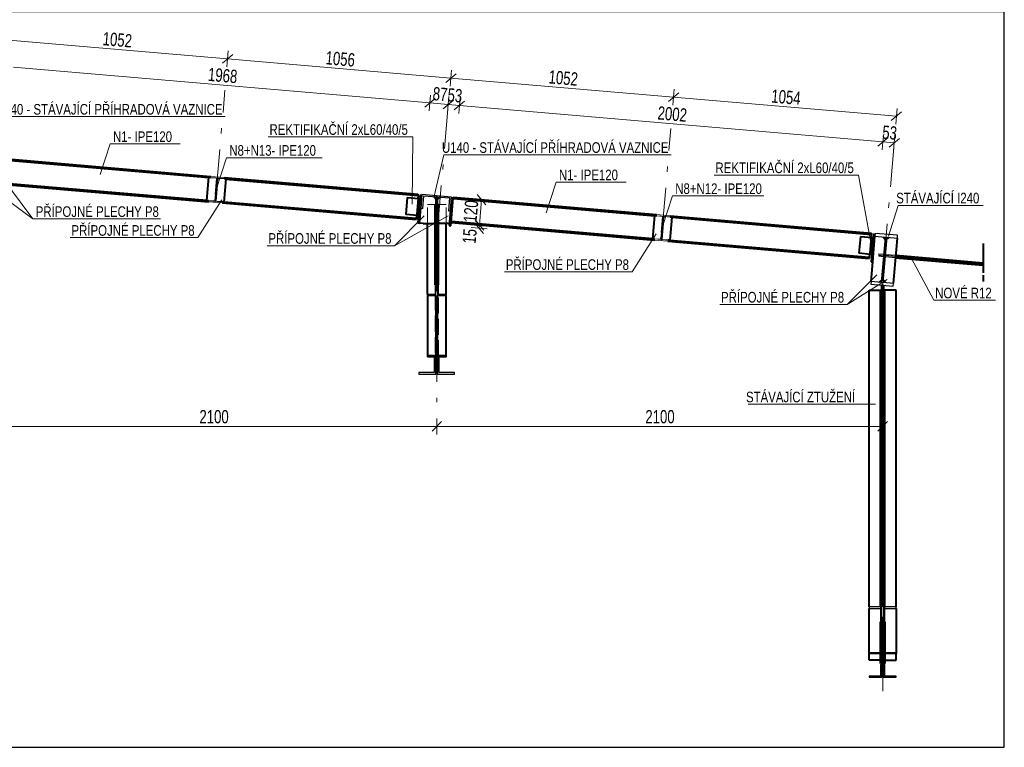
# Model space of a CAD drawing. Header units: metres. Extents: x 217 to 322, y -6 to 53.
# Tile 37 of 39: x 272 to 291, y 14 to 28. Entities that reach past the tile are written whole.
import ezdxf

# ---------------------------------------------------------------- set-up
doc = ezdxf.new("R2010")
doc.units = ezdxf.units.M
for name, pattern in [('__RA_15', [1.7, 1, -0.3, 0.1, -0.3]), ('__RA_2', [0.4, 0.3, -0.1]), ('__RA_4', [0.6, 0.3, -0.1, 0, -0.1, 0, -0.1])]:
    doc.linetypes.add(name, pattern=pattern)
for name, color, linetype, lineweight in [('OSY', 204, '__RA_15', 13), ('POPIS', 7, 'Continuous', 13), ('Standard', 7, 'Continuous', 40), ('VYZTUZ', 11, 'Continuous', 50)]:
    doc.layers.add(name, color=color, linetype=linetype, lineweight=lineweight)
doc.styles.add('ARIAL', font='ARIAL.TTF')

msp = doc.modelspace()

# ---------------------------------------------------------------- linework, layer by layer
at = {"layer": 'OSY', "color": 204, "linetype": '__RA_15', "lineweight": 13}
for p, q in [((276.105, 24.152), (276.286, 26.264)), ((280.277, 23.473), (280.486, 25.904)), ((284.505, 23.432), (284.686, 25.544)), ((288.677, 22.753), (288.886, 25.184)), ((280.277, 23.473), (280.277, 20.393)), ((288.677, 22.753), (288.677, 14.873))]:
    msp.add_line(p, q, dxfattribs=at)
at = {"layer": 'Standard', "color": 204, "linetype": 'Continuous', "lineweight": 13}
for p, q in [((276.292, 25.768), (272.012, 25.768)), ((274.125, 25.252), (273.938, 24.674)), ((275.445, 25.252), (274.125, 25.252)), ((277.103, 25.387), (279.823, 25.387)), ((279.823, 25.387), (279.814, 24.116)), ((280.412, 25.048), (280.226, 24.27)), ((284.692, 25.048), (280.412, 25.048)), ((276.316, 24.993), (276.129, 24.415)), ((278.116, 24.993), (276.316, 24.993)), ((271.641, 24.595), (272.67, 23.842)), ((272.67, 23.842), (272.086, 24.628)), ((282.525, 24.532), (282.338, 23.954)), ((283.845, 24.532), (282.525, 24.532)), ((285.503, 24.667), (288.223, 24.667)), ((288.223, 24.667), (288.454, 23.396)), ((275.773, 23.488), (276.226, 24.202)), ((284.716, 24.273), (284.529, 23.695)), ((286.436, 24.273), (284.716, 24.273)), ((288.969, 24.096), (288.783, 23.518)), ((290.568, 24.096), (288.969, 24.096)), ((275.07, 23.842), (272.67, 23.842)), ((279.481, 23.337), (280.49, 23.9)), ((280.041, 23.896), (279.481, 23.337)), ((283.955, 22.845), (284.408, 23.559)), ((273.373, 23.488), (275.773, 23.488)), ((277.081, 23.337), (279.481, 23.337)), ((289.643, 22.31), (289.211, 23.107)), ((281.555, 22.845), (283.955, 22.845)), ((288.567, 22.791), (288.008, 22.231)), ((288.008, 22.231), (288.759, 22.702)), ((289.643, 22.31), (290.803, 22.31)), ((285.608, 22.231), (288.008, 22.231)), ((288.54, 20.352), (286.14, 20.352))]:
    msp.add_line(p, q, dxfattribs=at)
at = {"layer": 'Standard', "color": 1, "linetype": 'Continuous', "lineweight": 40}
for p, q in [((272.186, 24.944), (275.984, 24.619)), ((272.188, 24.969), (276.018, 24.641)), ((272.147, 24.491), (275.977, 24.163)), ((272.149, 24.516), (275.947, 24.191)), ((275.947, 24.185), (275.985, 24.624)), ((275.985, 24.624), (276.017, 24.621)), ((276.303, 24.596), (276.266, 24.158)), ((276.272, 24.599), (276.303, 24.596)), ((276.273, 24.619), (279.927, 24.306)), ((276.303, 24.591), (279.925, 24.281)), ((279.927, 24.306), (279.925, 24.281)), ((275.979, 24.183), (275.947, 24.185)), ((276.232, 24.141), (279.886, 23.828)), ((276.266, 24.158), (276.234, 24.161)), ((276.266, 24.163), (279.888, 23.853)), ((279.721, 24.243), (279.693, 23.924)), ((279.721, 24.243), (279.94, 24.225)), ((279.94, 24.225), (279.912, 23.906)), ((279.965, 24.283), (279.92, 23.765)), ((279.925, 24.281), (279.92, 24.226)), ((279.94, 24.225), (279.96, 24.223)), ((279.997, 24.28), (279.965, 24.283)), ((280.261, 24.214), (280.222, 24.261)), ((280.245, 22.602), (280.245, 24.113)), ((280.245, 24.113), (280.261, 24.113)), ((280.261, 24.249), (280.261, 23.909)), ((280.293, 24.249), (280.261, 24.249)), ((280.333, 24.251), (280.293, 24.214)), ((280.293, 23.909), (280.293, 24.249)), ((280.309, 24.113), (280.293, 24.113)), ((280.309, 22.602), (280.309, 24.113)), ((280.542, 23.711), (280.587, 24.229)), ((280.587, 24.229), (280.555, 24.232)), ((280.586, 24.224), (284.384, 23.899)), ((280.587, 24.229), (280.588, 24.249)), ((280.588, 24.249), (284.418, 23.921)), ((279.952, 23.762), (279.976, 24.041)), ((280.534, 23.993), (280.51, 23.714)), ((279.912, 23.906), (279.693, 23.924)), ((279.888, 23.853), (279.886, 23.828)), ((279.893, 23.907), (279.888, 23.853)), ((279.932, 23.904), (279.912, 23.906)), ((279.92, 23.765), (279.952, 23.762)), ((280.022, 23.756), (279.952, 23.762)), ((280.022, 23.756), (280.221, 23.756)), ((280.101, 22.417), (280.101, 23.756)), ((280.221, 23.756), (280.245, 23.78)), ((280.261, 23.909), (280.261, 22.602)), ((280.261, 23.909), (280.293, 23.909)), ((280.293, 23.909), (280.293, 22.602)), ((280.309, 23.78), (280.333, 23.756)), ((280.514, 23.756), (280.333, 23.756)), ((280.453, 22.417), (280.453, 23.756)), ((280.547, 23.771), (284.377, 23.443)), ((280.549, 23.796), (284.347, 23.471)), ((284.347, 23.465), (284.385, 23.904)), ((284.385, 23.904), (284.417, 23.901)), ((284.703, 23.876), (284.666, 23.438)), ((284.672, 23.879), (284.703, 23.876)), ((284.673, 23.899), (288.463, 23.574)), ((284.703, 23.871), (288.461, 23.549)), ((280.51, 23.714), (280.542, 23.711)), ((288.463, 23.574), (288.461, 23.549)), ((284.379, 23.463), (284.347, 23.465)), ((284.632, 23.421), (288.422, 23.096)), ((284.666, 23.438), (284.634, 23.441)), ((284.666, 23.443), (288.424, 23.121)), ((288.257, 23.512), (288.229, 23.193)), ((288.257, 23.512), (288.476, 23.493)), ((288.476, 23.493), (288.449, 23.174)), ((288.461, 23.549), (288.456, 23.495)), ((288.501, 23.551), (288.457, 23.033)), ((288.476, 23.493), (288.496, 23.491)), ((288.488, 23.03), (288.53, 23.516)), ((288.533, 23.548), (288.501, 23.551)), ((288.684, 23.503), (288.721, 23.459)), ((288.755, 23.457), (288.798, 23.493)), ((288.879, 22.628), (288.953, 23.48)), ((288.449, 23.174), (288.229, 23.193)), ((288.424, 23.121), (288.422, 23.096)), ((288.429, 23.176), (288.424, 23.121)), ((288.468, 23.172), (288.449, 23.174)), ((288.457, 23.033), (288.488, 23.03)), ((288.457, 22.664), (288.488, 23.03)), ((288.921, 23.116), (290.568, 22.975)), ((288.921, 23.109), (290.568, 22.968)), ((290.568, 22.992), (288.923, 23.133)), ((288.924, 23.15), (290.568, 23.009)), ((288.925, 23.157), (290.568, 23.016)), ((288.655, 22.687), (288.611, 22.651)), ((288.725, 22.641), (288.689, 22.684)), ((288.421, 22.498), (288.637, 22.498)), ((288.421, 16.539), (288.421, 22.498)), ((288.637, 16.539), (288.637, 22.498)), ((288.637, 22.498), (288.661, 22.498)), ((288.661, 22.073), (288.661, 22.593)), ((288.671, 22.593), (288.661, 22.593)), ((288.693, 22.591), (288.693, 22.073)), ((288.717, 22.498), (288.693, 22.498)), ((288.717, 16.539), (288.717, 22.498)), ((288.933, 22.498), (288.717, 22.498)), ((288.933, 16.539), (288.933, 22.498)), ((280.101, 22.397), (280.101, 21.246)), ((280.261, 22.397), (280.261, 21.501)), ((280.293, 21.501), (280.293, 22.397)), ((280.453, 21.246), (280.453, 22.397)), ((288.661, 22.073), (288.661, 16.539)), ((288.693, 22.073), (288.661, 22.073)), ((288.693, 22.073), (288.693, 16.539)), ((280.261, 21.628), (280.293, 21.628)), ((280.261, 21.501), (280.261, 21.236)), ((280.293, 21.236), (280.293, 21.501)), ((280.261, 21.246), (280.101, 21.246)), ((280.453, 21.246), (280.293, 21.246)), ((280.261, 20.948), (280.293, 20.948)), ((288.421, 15.658), (288.421, 16.511)), ((288.933, 16.511), (288.933, 15.658)), ((288.637, 15.473), (288.637, 16.257)), ((288.661, 16.257), (288.661, 15.718)), ((288.693, 15.718), (288.693, 16.257)), ((288.717, 16.257), (288.717, 15.473)), ((288.693, 15.933), (288.661, 15.933)), ((288.421, 15.533), (288.421, 15.658)), ((288.637, 15.658), (288.421, 15.658)), ((288.661, 15.453), (288.661, 15.718)), ((288.693, 15.718), (288.693, 15.453)), ((288.933, 15.658), (288.717, 15.658)), ((288.933, 15.533), (288.933, 15.658)), ((288.637, 15.533), (288.421, 15.533)), ((288.661, 15.473), (288.637, 15.473)), ((288.717, 15.473), (288.693, 15.473)), ((288.717, 15.533), (288.933, 15.533)), ((288.693, 15.237), (288.661, 15.237))]:
    msp.add_line(p, q, dxfattribs=at)
at = {"layer": 'Standard', "color": 136, "linetype": '__RA_2', "lineweight": 18}
for p, q in [((275.984, 24.619), (276.016, 24.616)), ((276.017, 24.621), (276.272, 24.599)), ((276.128, 24.606), (276.091, 24.178)), ((276.123, 24.176), (276.16, 24.604)), ((276.156, 24.564), (276.124, 24.566)), ((276.135, 24.606), (276.152, 24.604)), ((276.152, 24.604), (276.135, 24.606)), ((276.271, 24.594), (276.303, 24.591)), ((275.947, 24.191), (275.979, 24.188)), ((276.234, 24.161), (275.979, 24.183)), ((276.094, 24.218), (276.126, 24.215)), ((276.098, 24.178), (276.116, 24.176)), ((276.098, 24.178), (276.116, 24.176)), ((276.234, 24.166), (276.266, 24.163)), ((279.92, 24.226), (279.893, 23.907)), ((280.101, 23.756), (280.101, 24.113)), ((280.101, 24.113), (280.245, 24.113)), ((280.453, 24.113), (280.309, 24.113)), ((280.453, 23.756), (280.453, 24.113)), ((280.245, 23.78), (280.261, 23.796)), ((280.293, 23.796), (280.309, 23.78)), ((284.384, 23.899), (284.416, 23.896)), ((284.417, 23.901), (284.672, 23.879)), ((284.528, 23.886), (284.491, 23.458)), ((284.523, 23.456), (284.56, 23.884)), ((284.556, 23.844), (284.524, 23.846)), ((284.552, 23.884), (284.535, 23.886)), ((284.535, 23.886), (284.552, 23.884)), ((284.671, 23.874), (284.703, 23.871)), ((284.347, 23.471), (284.379, 23.468)), ((284.634, 23.441), (284.379, 23.463)), ((284.494, 23.498), (284.526, 23.495)), ((284.498, 23.458), (284.516, 23.456)), ((284.498, 23.458), (284.516, 23.456)), ((284.634, 23.446), (284.666, 23.443)), ((288.456, 23.495), (288.429, 23.176)), ((288.605, 23.185), (288.697, 23.177)), ((288.605, 23.178), (288.605, 23.185)), ((288.601, 23.137), (288.602, 23.144)), ((288.601, 23.137), (288.692, 23.129)), ((288.602, 23.144), (288.603, 23.161)), ((288.602, 23.144), (288.693, 23.136)), ((288.603, 23.161), (288.605, 23.178)), ((288.694, 23.153), (288.603, 23.161)), ((288.605, 23.178), (288.696, 23.17)), ((288.692, 23.129), (288.727, 23.126)), ((288.693, 23.136), (288.727, 23.133)), ((288.729, 23.15), (288.694, 23.153)), ((288.696, 23.17), (288.73, 23.167)), ((288.697, 23.177), (288.731, 23.174)), ((288.727, 23.133), (288.921, 23.116)), ((288.727, 23.126), (288.921, 23.109)), ((288.923, 23.133), (288.729, 23.15)), ((288.73, 23.167), (288.924, 23.15)), ((288.731, 23.174), (288.925, 23.157)), ((288.693, 22.593), (288.671, 22.593)), ((288.693, 22.593), (288.693, 22.591)), ((280.245, 22.417), (280.245, 21.259)), ((280.309, 21.259), (280.309, 22.417)), ((280.245, 21.371), (280.261, 21.371)), ((280.293, 21.371), (280.309, 21.371)), ((280.245, 21.276), (280.101, 21.276)), ((280.101, 21.259), (280.245, 21.259)), ((280.261, 21.276), (280.245, 21.276)), ((280.293, 21.276), (280.309, 21.276)), ((280.309, 21.276), (280.453, 21.276)), ((280.309, 21.259), (280.453, 21.259)), ((288.637, 16.511), (288.637, 16.539)), ((288.717, 16.511), (288.717, 16.539)), ((288.421, 15.678), (288.661, 15.678)), ((288.693, 15.678), (288.933, 15.678)), ((288.661, 15.533), (288.637, 15.533)), ((288.693, 15.533), (288.717, 15.533))]:
    msp.add_line(p, q, dxfattribs=at)
at = {"layer": 'Standard', "color": 136, "linetype": 'Continuous', "lineweight": 18}
for p, q in [((276.018, 24.641), (276.016, 24.616)), ((276.016, 24.616), (276.135, 24.606)), ((276.273, 24.619), (276.018, 24.641)), ((276.135, 24.606), (276.098, 24.178)), ((276.116, 24.176), (276.152, 24.604)), ((276.152, 24.604), (276.271, 24.594)), ((276.271, 24.594), (276.273, 24.619)), ((275.979, 24.188), (275.977, 24.163)), ((275.977, 24.163), (276.232, 24.141)), ((276.098, 24.178), (275.979, 24.188)), ((276.234, 24.166), (276.116, 24.176)), ((276.232, 24.141), (276.234, 24.166)), ((284.418, 23.921), (284.416, 23.896)), ((284.416, 23.896), (284.535, 23.886)), ((284.673, 23.899), (284.418, 23.921)), ((284.535, 23.886), (284.498, 23.458)), ((284.516, 23.456), (284.552, 23.884)), ((284.552, 23.884), (284.671, 23.874)), ((284.671, 23.874), (284.673, 23.899)), ((284.379, 23.468), (284.377, 23.443)), ((284.377, 23.443), (284.632, 23.421)), ((284.498, 23.458), (284.379, 23.468)), ((284.634, 23.446), (284.516, 23.456)), ((284.632, 23.421), (284.634, 23.446))]:
    msp.add_line(p, q, dxfattribs=at)
at = {"layer": 'Standard', "color": 2, "linetype": 'Continuous', "lineweight": 25}
for p, q in [((279.998, 24.3), (279.976, 24.041)), ((280.556, 24.252), (279.998, 24.3)), ((280.012, 24.038), (280.033, 24.277)), ((280.033, 24.277), (280.519, 24.235)), ((280.519, 24.235), (280.498, 23.996)), ((280.534, 23.993), (280.556, 24.252)), ((279.976, 24.041), (280.012, 24.038)), ((280.498, 23.996), (280.534, 23.993)), ((288.535, 23.568), (288.53, 23.516)), ((288.957, 23.532), (288.535, 23.568)), ((288.53, 23.516), (288.724, 23.499)), ((288.724, 23.499), (288.651, 22.647)), ((288.685, 22.644), (288.758, 23.496)), ((288.758, 23.496), (288.953, 23.48)), ((288.953, 23.48), (288.957, 23.532)), ((288.457, 22.664), (288.453, 22.612)), ((288.651, 22.647), (288.457, 22.664)), ((288.879, 22.628), (288.685, 22.644)), ((280.261, 22.602), (280.245, 22.602)), ((280.245, 22.602), (280.245, 22.417)), ((280.261, 22.397), (280.261, 22.602)), ((280.293, 22.602), (280.293, 22.397)), ((280.309, 22.602), (280.293, 22.602)), ((280.309, 22.417), (280.309, 22.602)), ((288.453, 22.612), (288.875, 22.575)), ((288.875, 22.575), (288.879, 22.628)), ((280.245, 22.417), (280.101, 22.417)), ((280.101, 22.417), (280.101, 22.397)), ((280.101, 22.397), (280.261, 22.397)), ((280.293, 22.397), (280.453, 22.397)), ((280.453, 22.417), (280.309, 22.417)), ((280.453, 22.397), (280.453, 22.417)), ((280.261, 21.236), (280.229, 21.236)), ((280.229, 21.236), (280.229, 20.948)), ((280.261, 20.916), (280.261, 21.236)), ((280.325, 21.236), (280.293, 21.236)), ((280.293, 21.236), (280.293, 20.916)), ((280.325, 20.948), (280.325, 21.236)), ((280.229, 20.948), (279.941, 20.948)), ((279.941, 20.948), (279.941, 20.916)), ((279.941, 20.916), (280.261, 20.916)), ((280.293, 20.916), (280.613, 20.916)), ((280.613, 20.948), (280.325, 20.948)), ((280.613, 20.916), (280.613, 20.948)), ((288.661, 16.539), (288.421, 16.539)), ((288.421, 16.539), (288.421, 16.511)), ((288.421, 16.511), (288.637, 16.511)), ((288.637, 16.511), (288.637, 16.257)), ((288.661, 16.257), (288.661, 16.539)), ((288.693, 16.539), (288.693, 16.257)), ((288.933, 16.539), (288.693, 16.539)), ((288.717, 16.511), (288.933, 16.511)), ((288.717, 16.257), (288.717, 16.511)), ((288.933, 16.511), (288.933, 16.539)), ((288.637, 16.257), (288.661, 16.257)), ((288.693, 16.257), (288.717, 16.257)), ((288.661, 15.453), (288.637, 15.453)), ((288.637, 15.453), (288.637, 15.237)), ((288.661, 15.213), (288.661, 15.453)), ((288.717, 15.453), (288.693, 15.453)), ((288.693, 15.453), (288.693, 15.213)), ((288.717, 15.237), (288.717, 15.453)), ((288.637, 15.237), (288.421, 15.237)), ((288.421, 15.237), (288.421, 15.213)), ((288.421, 15.213), (288.661, 15.213)), ((288.693, 15.213), (288.933, 15.213)), ((288.933, 15.237), (288.717, 15.237)), ((288.933, 15.213), (288.933, 15.237))]:
    msp.add_line(p, q, dxfattribs=at)
at = {"layer": 'Standard', "color": 1, "linetype": '__RA_4', "lineweight": 40}
for p, q in [((290.568, 23.379), (290.568, 22.623)), ((290.568, 23.362), (290.568, 22.606)), ((290.568, 23.17), (290.568, 22.856)), ((290.568, 23.129), (290.568, 22.815))]:
    msp.add_line(p, q, dxfattribs=at)
at = {"layer": 'Standard', "color": 7, "linetype": 'Continuous', "lineweight": 25}
msp.add_lwpolyline([(261.121, 13.896), (290.968, 13.896), (290.968, 27.736), (261.121, 27.736), (261.121, 13.896)], dxfattribs=at)
at = {"layer": 'VYZTUZ', "color": 171, "linetype": 'Continuous', "lineweight": 18}
for p, q in [((272.144, 27.212), (276.336, 26.852)), ((276.239, 26.77), (276.434, 26.934)), ((276.336, 26.852), (276.349, 27.002)), ((276.336, 26.852), (276.323, 26.703)), ((276.336, 26.852), (280.544, 26.492)), ((272.304, 26.696), (280.146, 26.024)), ((280.446, 26.41), (280.641, 26.574)), ((280.544, 26.492), (280.557, 26.641)), ((280.544, 26.492), (280.531, 26.342)), ((280.544, 26.492), (284.736, 26.132)), ((280.146, 26.024), (280.159, 26.173)), ((284.639, 26.05), (284.834, 26.214)), ((284.736, 26.132), (284.749, 26.282)), ((280.049, 25.942), (280.244, 26.106)), ((280.146, 26.024), (280.133, 25.874)), ((280.146, 26.024), (280.494, 25.994)), ((280.396, 25.912), (280.591, 26.076)), ((280.494, 25.994), (280.481, 25.845)), ((280.494, 25.994), (280.506, 26.144)), ((280.494, 25.994), (280.704, 25.976)), ((280.607, 25.894), (280.802, 26.058)), ((280.704, 25.976), (280.691, 25.827)), ((280.704, 25.976), (280.717, 26.125)), ((280.704, 25.976), (288.682, 25.292)), ((284.736, 26.132), (284.723, 25.983)), ((284.736, 26.132), (288.936, 25.772)), ((288.839, 25.69), (289.034, 25.854)), ((288.936, 25.772), (288.949, 25.922)), ((288.936, 25.772), (288.923, 25.623)), ((288.682, 25.292), (288.695, 25.442)), ((288.894, 25.274), (288.906, 25.424)), ((288.585, 25.21), (288.78, 25.374)), ((288.682, 25.292), (288.669, 25.143)), ((288.682, 25.292), (288.894, 25.274)), ((288.796, 25.192), (288.991, 25.356)), ((288.894, 25.274), (288.881, 25.125)), ((281.202, 24.106), (281.038, 24.301)), ((281.12, 24.204), (280.97, 24.217)), ((281.079, 23.725), (281.12, 24.204)), ((281.12, 24.204), (281.269, 24.191)), ((281.155, 23.568), (280.991, 23.763)), ((281.161, 23.628), (280.997, 23.823)), ((281.073, 23.666), (280.924, 23.678)), ((281.079, 23.725), (280.929, 23.738)), ((281.073, 23.666), (281.079, 23.725)), ((281.073, 23.666), (281.223, 23.653)), ((281.079, 23.725), (281.228, 23.713)), ((280.277, 19.936), (280.277, 20.086)), ((288.677, 19.936), (288.677, 20.086)), ((271.877, 19.936), (280.277, 19.936)), ((280.187, 19.846), (280.367, 20.026)), ((280.277, 19.936), (280.277, 19.786)), ((280.277, 19.936), (288.677, 19.936)), ((288.587, 19.846), (288.767, 20.026)), ((288.677, 19.936), (288.677, 19.786))]:
    msp.add_line(p, q, dxfattribs=at)

# ---------------------------------------------------------------- texts
at = {"layer": 'POPIS', "color": 204, "linetype": 'Continuous', "lineweight": 13, "char_height": 0.2, "width": 0.07692, "attachment_point": 7, "style": 'ARIAL'}
for s, insert in [('\\W0.77;U140\\~-\\~STÁVAJÍCÍ\\~PŘÍHRADOVÁ\\~VAZNICE', (271.974, 25.801)), ('\\W0.77;REKTIFIKAČNÍ\\~2xL60/40/5', (277.126, 25.42)), ('\\W0.77;N1-\\~IPE120', (274.178, 25.286)), ('\\W0.77;N8+N13-\\~IPE120', (276.369, 25.027)), ('\\W0.77;U140\\~-\\~STÁVAJÍCÍ\\~PŘÍHRADOVÁ\\~VAZNICE', (280.374, 25.081)), ('\\W0.77;REKTIFIKAČNÍ\\~2xL60/40/5', (285.526, 24.7)), ('\\W0.77;N1-\\~IPE120', (282.578, 24.566)), ('\\W0.77;N8+N12-\\~IPE120', (284.769, 24.307)), ('\\W0.77;STÁVAJÍCÍ\\~I240', (288.931, 24.13)), ('\\W0.77;PŘÍPOJNÉ\\~PLECHY\\~P8', (272.723, 23.875)), ('\\W0.77;PŘÍPOJNÉ\\~PLECHY\\~P8', (273.396, 23.521)), ('\\W0.77;PŘÍPOJNÉ\\~PLECHY\\~P8', (277.105, 23.37)), ('\\W0.77;PŘÍPOJNÉ\\~PLECHY\\~P8', (281.578, 22.878)), ('\\W0.77;PŘÍPOJNÉ\\~PLECHY\\~P8', (285.631, 22.264)), ('\\W0.77;NOVÉ\\~R12', (289.666, 22.343)), ('\\W0.77;STÁVAJÍCÍ\\~ZTUŽENÍ', (286.102, 20.386))]:
    msp.add_mtext(s, dxfattribs=dict(at, insert=insert))
at = {"layer": 'VYZTUZ', "color": 171, "linetype": 'Continuous', "lineweight": 18, "char_height": 0.25, "width": 0.08929, "attachment_point": 7, "style": 'ARIAL'}
for s, insert, rotation in [('\\W0.71;1052', (273.975, 27.109), 355.1009), ('\\W0.71;1056', (278.174, 26.749), 355.1009), ('\\W0.71;1968', (275.959, 26.437), 355.1009), ('\\W0.71;1052', (282.375, 26.389), 355.1009), ('\\W0.71;87', (280.192, 26.074), 355.1009), ('\\W0.71;53', (280.471, 26.051), 355.1009), ('\\W0.71;1054', (286.57, 26.029), 355.1009), ('\\W0.71;2002', (284.428, 25.711), 355.1009), ('\\W0.71;53', (288.66, 25.349), 355.1009), ('\\W0.71;120', (281.028, 23.768), 85.1009), ('\\W0.71;15', (281.011, 23.367), 85.1009)]:
    msp.add_mtext(s, dxfattribs=dict(at, insert=insert, rotation=rotation))
for insert in [(275.806, 19.99), (284.206, 19.99)]:
    msp.add_mtext('\\W0.71;2100', dxfattribs=dict(at, insert=insert))

doc.saveas('drawing.dxf')
